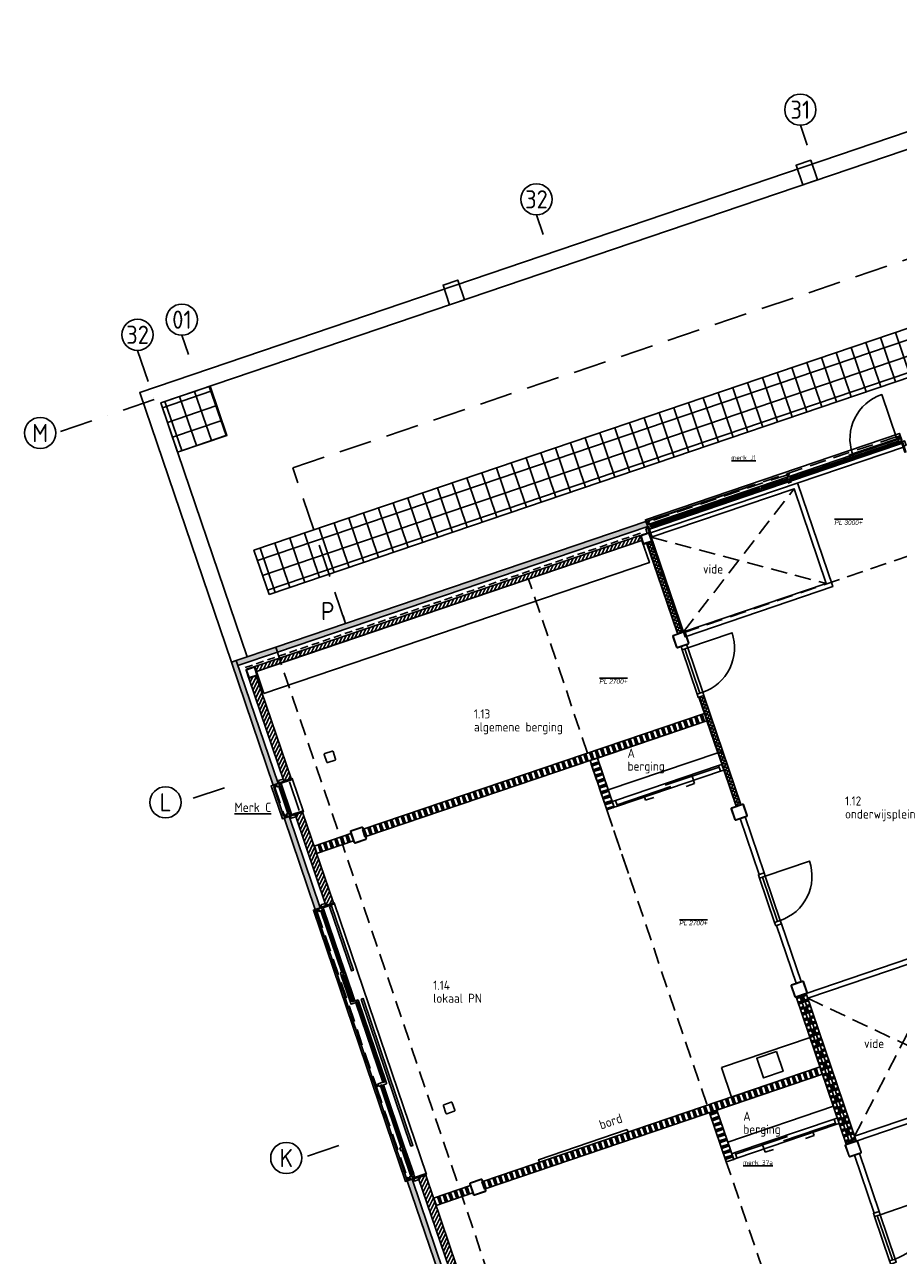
# Model space of a CAD drawing. Header units: millimetres. Extents: x -30977 to 210218, y -180497 to 109503.
# Tile 9 of 31: x 27561 to 44365, y -135113 to -111449. Entities that reach past the tile are written whole.
import ezdxf
from ezdxf.enums import TextEntityAlignment as Align
from ezdxf.xclip import XClip

# ---------------------------------------------------------------- set-up
doc = ezdxf.new("R2010")
doc.units = ezdxf.units.MM
doc.header["$LTSCALE"] = 100
doc.header["$XCLIPFRAME"] = 2
for name, pattern in [('082403 X-ref$0$DASHDOT2', [12.7, 6.35, -3.175, 0, -3.175]), ('082403 X-ref$0$DASHED', [0.75, 0.5, -0.25]), ('082403 X-ref$0$DASHED2', [9.525, 6.35, -3.175]), ('082403 X-ref$0$HIDDEN2', [4.7625, 3.175, -1.5875])]:
    doc.linetypes.add(name, pattern=pattern)
for name, color, linetype in [('082403 X-ref$0$bib', 253, 'Continuous'), ('082403 X-ref$0$BiKoz-Draai-Az', 253, 'Continuous'), ('082403 X-ref$0$BiKoz-Hout-Az', 253, 'Continuous'), ('082403 X-ref$0$BiKoz-Hout-Drs', 253, 'Continuous'), ('082403 X-ref$0$BiWand-Alg-Arc', 8, 'Continuous'), ('082403 X-ref$0$BiWand-Bakst-Drs', 253, 'Continuous'), ('082403 X-ref$0$BiWand-Syst-Drs', 253, 'Continuous'), ('082403 X-ref$0$BuKoz-Alum-Az', 253, 'Continuous'), ('082403 X-ref$0$BuKoz-Alum-Drs', 253, 'Continuous'), ('082403 X-ref$0$BuWand-Alg-Arc', 253, 'Continuous'), ('082403 X-ref$0$BuWand-Bakst-Drs', 253, 'Continuous'), ('082403 X-ref$0$BuWand-Hout-Drs', 253, 'Continuous'), ('082403 X-ref$0$Construct-Beton-Drs', 253, 'Continuous'), ('082403 X-ref$0$Construct-Staal-Drs', 253, 'Continuous'), ('082403 X-ref$0$DakAfw-Alg-Arc', 8, 'Continuous'), ('082403 X-ref$0$DakAfw-Alg-Az', 253, 'Continuous'), ('082403 X-ref$0$Daken-Staal-Drs', 253, 'Continuous'), ('082403 X-ref$0$DIM25', 8, 'Continuous'), ('082403 X-ref$0$Inricht-Alg-Az', 253, 'Continuous'), ('082403 X-ref$0$kozijn', 8, 'Continuous'), ('082403 X-ref$0$kozijn1', 8, 'Continuous'), ('082403 X-ref$0$MTXT18-100', 253, 'Continuous'), ('082403 X-ref$0$MTXT25-1', 253, 'Continuous'), ('082403 X-ref$0$MTXT35-1', 253, 'Continuous'), ('082403 X-ref$0$MTXT35-50', 253, 'Continuous'), ('082403 X-ref$0$nieuw uitzet', 253, 'Continuous'), ('082403 X-ref$0$Plafond-Hout-Drs', 8, 'Continuous'), ('082403 X-ref$0$Stramien-Alg-Az', 9, '082403 X-ref$0$DASHDOT2'), ('082403 X-ref$0$Stramien-Alg-Drs', 8, 'Continuous'), ('082403 X-ref$0$Stramien-Alg-Txt', 253, 'Continuous'), ('082403 X-ref$0$TXT18', 253, 'Continuous'), ('082403 X-ref$0$TXT35', 253, 'Continuous')]:
    doc.layers.add(name, color=color, linetype=linetype)
doc.styles.add('082403 X-ref$0$BOS', font='isocp.shx')
doc.styles.add('082403 X-ref$0$BOS3', font='isocp.shx')
doc.styles.add('082403 X-ref$0$Standard', font='isocp.shx')
pattern_1 = [(108.75, (-6e-11, 6e-14), (-106.52964, -36.16194), []), (108.75, (5.92, 2.01), (-106.52964, -36.16194), []), (108.75, (11.84, 4.02), (-106.52964, -36.16194), []), (108.75, (17.75, 6.03), (-106.52964, -36.16194), []), (108.75, (23.67, 8.04), (-106.52964, -36.16194), []), (108.75, (29.59, 10.04), (-106.52964, -36.16194), []), (108.75, (35.51, 12.05), (-106.52964, -36.16194), [])]
pattern_2 = [(108.75, (2298.42, -6770.51), (-106.52964, -36.16194), []), (108.75, (2304.33, -6768.5), (-106.52964, -36.16194), []), (108.75, (2310.25, -6766.49), (-106.52964, -36.16194), []), (108.75, (2316.17, -6764.48), (-106.52964, -36.16194), []), (108.75, (2322.09, -6762.47), (-106.52964, -36.16194), []), (108.75, (2328.01, -6760.46), (-106.52964, -36.16194), []), (108.75, (2333.93, -6758.45), (-106.52964, -36.16194), [])]
pattern_3 = [(333.75, (-7247.63, 153083.52), (22.11443, 44.84364), []), (63.75, (-7247.63, 153083.52), (-44.84364, 22.11443), [])]
pattern_4 = [(18.75, (66917.69, 22715.5), (36.16194, -106.52964), []), (18.75, (66915.68, 22721.41), (36.16194, -106.52964), []), (18.75, (66913.67, 22727.33), (36.16194, -106.52964), []), (18.75, (66911.66, 22733.25), (36.16194, -106.52964), []), (18.75, (66909.65, 22739.17), (36.16194, -106.52964), []), (18.75, (66907.64, 22745.09), (36.16194, -106.52964), []), (18.75, (66905.64, 22751), (36.16194, -106.52964), [])]
pattern_5 = [(198.75, (1142.52, 96633.61), (36.16194, -106.52964), []), (198.75, (1140.52, 96639.52), (36.16194, -106.52964), []), (198.75, (1138.51, 96645.44), (36.16194, -106.52964), []), (198.75, (1136.5, 96651.36), (36.16194, -106.52964), []), (198.75, (1134.49, 96657.28), (36.16194, -106.52964), []), (198.75, (1132.48, 96663.2), (36.16194, -106.52964), []), (198.75, (1130.47, 96669.12), (36.16194, -106.52964), [])]
pattern_6 = [(63.75, (0, 0), (-51.256277, 25.276799), [])]

# ---------------------------------------------------------------- blocks, each defined once
blk = doc.blocks.new('082403 X-ref$0$binkozdeur1034')
at = {"layer": '082403 X-ref$0$BiKoz-Draai-Az'}
blk.add_lwpolyline([(967, 0), (67, 0), (67, -900, 0.414214)], format="xyb", close=True, dxfattribs=at)
at = {"layer": '082403 X-ref$0$BiKoz-Hout-Az'}
blk.add_line((67, 57), (967, 57), dxfattribs=at)
blk.add_lwpolyline([(67, 0), (967, 0), (967, 114), (67, 114)], close=True, dxfattribs=at)
at = {"layer": '082403 X-ref$0$BiKoz-Hout-Drs'}
for points in [[(0, 0), (67, 0), (67, 114), (0, 114)], [(967, 0), (1034, 0), (1034, 114), (967, 114)]]:
    blk.add_lwpolyline(points, close=True, dxfattribs=at)
blk = doc.blocks.new('082403 X-ref$0$spoelblok1800x600')
at = {"layer": '082403 X-ref$0$Inricht-Alg-Az', "linetype": 'Continuous'}
blk.add_lwpolyline([(1800, 0), (1800, 600), (0, 600), (0, 0)], close=True, dxfattribs=at)
at = {"layer": '082403 X-ref$0$Inricht-Alg-Az', "linetype": 'Continuous', "ltscale": 0.5}
blk.add_lwpolyline([(700, 50), (1100, 50), (1100, 450), (700, 450)], close=True, dxfattribs=at)
blk = doc.blocks.new('082403 X-ref$0$_K180x10')
at = {"layer": '082403 X-ref$0$Construct-Staal-Drs'}
for points in [[(75, 90), (-75, 90, 0.414214), (-90, 75), (-90, -75, 0.414214), (-75, -90), (75, -90, 0.414214), (90, -75), (90, 75, 0.414214)], [(75, 80), (-75, 80, 0.414214), (-80, 75), (-80, -75, 0.414214), (-75, -80), (75, -80, 0.414214), (80, -75), (80, 75, 0.414214)]]:
    blk.add_lwpolyline(points, format="xyb", close=True, dxfattribs=at)
blk = doc.blocks.new('082403 X-ref$0$dtboord02')
at = {"layer": '082403 X-ref$0$Inricht-Alg-Az'}
blk.add_lwpolyline([(0, -50), (1800, -50), (1800, 0), (0, 0)], close=True, dxfattribs=at)
at = {"layer": '082403 X-ref$0$MTXT18-100', "style": '082403 X-ref$0$BOS3'}
blk.add_text('bord', height=180, rotation=180, dxfattribs=at).set_placement((475, -212))
blk = doc.blocks.new('082403 X-ref$0$kozijnachtera')
at = {"layer": '082403 X-ref$0$BuKoz-Alum-Drs'}
blk.add_line((5, 35), (5155, 35), dxfattribs=at)
at = {"layer": '082403 X-ref$0$BuWand-Alg-Arc', "color": 254}
blk.add_line((2845, 35), (2315, 35), dxfattribs=at)
at = {"layer": '082403 X-ref$0$DIM25', "color": 8, "linetype": '082403 X-ref$0$DASHED2', "ltscale": 0.01}
for p, q in [((32, 79), (32, 24)), ((2872, 79), (2872, 24)), ((5128, 79), (5128, 24))]:
    blk.add_line(p, q, dxfattribs=at)
at = {"layer": '082403 X-ref$0$kozijn', "color": 9, "linetype": '082403 X-ref$0$HIDDEN2'}
for p, q in [((0, 100), (5160, 100)), ((2845, 81), (59, 81))]:
    blk.add_line(p, q, dxfattribs=at)
at = {"layer": '082403 X-ref$0$kozijn'}
blk.add_lwpolyline([(5160, 0), (5160, 138), (0, 138), (0, 0)], dxfattribs=at)
blk.add_lwpolyline([(5164, -28), (5209, -28), (5209, -118), (5164, -118)], close=True, dxfattribs=at)
at = {"layer": '082403 X-ref$0$kozijn1', "color": 9}
for p, q in [((2261, 5), (59, 5)), ((2340, 5), (2820, 5)), ((5076, 5), (2899, 5)), ((2261, -57), (59, -57)), ((2340, -57), (2821, -57)), ((5076, -57), (2899, -57))]:
    blk.add_line(p, q, dxfattribs=at)
at = {"layer": '082403 X-ref$0$kozijn1'}
for points in [[(59, 91), (5, 91), (5, 71), (59, 71)], [(15, -57), (15, -57), (15, -8), (5, -8), (5, 35), (59, 35), (59, -2), (49, -2), (49, -27), (59, -27), (59, -57)], [(24, 71), (39, 71), (39, 35), (24, 35)], [(2300, -57), (2261, -57), (2261, -27), (2271, -27), (2271, -2), (2261, -2), (2261, 35), (2315, 35), (2315, -5), (2300, -5)], [(2301, -57), (2340, -57), (2340, -27), (2330, -27), (2330, -2), (2340, -2), (2340, 5), (2318, 5), (2318, -10), (2301, -10)], [(2859, -57), (2821, -57), (2821, -27), (2830, -27), (2830, -2), (2820, -2), (2820, 5), (2842, 5), (2842, -10), (2859, -10)], [(2899, 91), (2845, 91), (2845, 71), (2899, 71)], [(2860, -57), (2899, -57), (2899, -27), (2889, -27), (2889, -2), (2899, -2), (2899, 35), (2845, 35), (2845, -5), (2860, -5)], [(2865, 71), (2880, 71), (2880, 35), (2865, 35)], [(5115, -57), (5076, -57), (5076, -27), (5086, -27), (5086, -2), (5076, -2), (5076, 5), (5098, 5), (5098, -10), (5115, -10)], [(5155, 91), (5101, 91), (5101, 71), (5155, 71)], [(5116, -57), (5145, -57), (5145, -27), (5145, -27), (5145, -8), (5155, -8), (5155, 35), (5101, 35), (5101, -5), (5116, -5)], [(5121, 71), (5136, 71), (5136, 35), (5121, 35)], [(-49, -28), (-4, -28), (-4, -118), (-49, -118)], [(-3, -10), (15, -10), (15, -238), (-3, -238)], [(5163, -10), (5145, -10), (5145, -238), (5163, -238)]]:
    blk.add_lwpolyline(points, close=True, dxfattribs=at)
at = {"layer": '082403 X-ref$0$kozijn1', "color": 9}
for points in [[(49, -2), (2271, -2), (2271, -27), (49, -27)], [(2830, -2), (2330, -2), (2330, -27), (2830, -27)], [(2889, -2), (5086, -2), (5086, -27), (2889, -27)]]:
    blk.add_lwpolyline(points, close=True, dxfattribs=at)
blk = doc.blocks.new('082403 X-ref$0$binkozschuif')
at = {"layer": '082403 X-ref$0$BiKoz-Hout-Az', "linetype": 'Continuous'}
for p, q in [((67, 85), (1163, 85)), ((1063, 28), (2158, 28))]:
    blk.add_line(p, q, dxfattribs=at)
at = {"layer": '082403 X-ref$0$BiKoz-Hout-Az'}
for p, q in [((615, 85), (615, -65)), ((1610, 28), (1610, -65)), ((615, -65), (785, -65)), ((1610, -65), (1440, -65))]:
    blk.add_line(p, q, dxfattribs=at)
blk.add_lwpolyline([(67, 0), (2158, 0), (2158, 114), (67, 114)], close=True, dxfattribs=at)
for points in [[(785, -65, 0, 37.5, 0), (710, -65, 37.5, 37.5, 0)], [(1440, -65, 0, 37.5, 0), (1515, -65, 37.5, 37.5, 0)]]:
    blk.add_lwpolyline(points, format="xyseb", dxfattribs=at)
at = {"layer": '082403 X-ref$0$BiKoz-Hout-Drs'}
for points in [[(0, 0), (67, 0), (67, 114), (0, 114)], [(2158, 0), (2225, 0), (2225, 114), (2158, 114)]]:
    blk.add_lwpolyline(points, close=True, dxfattribs=at)
blk = doc.blocks.new('082403 X-ref$0$ruimtenummer met m2_1')
at = {"layer": '082403 X-ref$0$MTXT25-1', "style": '082403 X-ref$0$BOS'}
blk.add_attdef('OPPERVLAKTE', (0, 498), '', height=250, dxfattribs=at)
at = {"layer": '082403 X-ref$0$MTXT35-1', "style": '082403 X-ref$0$BOS'}
for tag, p in [('RUIMTENUMMER', (-8, 1448)), ('RUIMTENAAM', (-8, 948))]:
    blk.add_attdef(tag, p, '', height=350, dxfattribs=at)
blk = doc.blocks.new('082403 X-ref$0$merk37a')
at = {"layer": '082403 X-ref$0$BiKoz-Hout-Az', "linetype": 'Continuous'}
for p, q in [((67, -28), (1123, -28)), ((1023, -86), (2078, -86))]:
    blk.add_line(p, q, dxfattribs=at)
at = {"layer": '082403 X-ref$0$BiKoz-Hout-Az'}
for p, q in [((615, -28), (615, -178)), ((615, -178), (785, -178)), ((1610, -178), (1440, -178)), ((1610, -86), (1610, -178))]:
    blk.add_line(p, q, dxfattribs=at)
blk.add_lwpolyline([(67, -114), (2078, -114), (2078, 0), (67, 0)], close=True, dxfattribs=at)
for points in [[(785, -178, 0, 37.5, 0), (710, -178, 37.5, 37.5, 0)], [(1440, -178, 0, 37.5, 0), (1515, -178, 37.5, 37.5, 0)]]:
    blk.add_lwpolyline(points, format="xyseb", dxfattribs=at)
at = {"layer": '082403 X-ref$0$BiKoz-Hout-Drs'}
for points in [[(0, -114), (67, -114), (67, 0), (0, 0)], [(2078, -114), (2145, -114), (2145, 0), (2078, 0)]]:
    blk.add_lwpolyline(points, close=True, dxfattribs=at)
blk = doc.blocks.new('*U83')
at = {"layer": '082403 X-ref$0$Construct-Staal-Drs'}
for points in [[(110, 125), (-110, 125, 0.4142136), (-125, 110), (-125, -110, 0.4142136), (-110, -125), (110, -125, 0.4142136), (125, -110), (125, 110, 0.4142136)], [(110, 118.7), (-110, 118.7, 0.4142136), (-118.7, 110), (-118.7, -110, 0.4142136), (-110, -118.7), (110, -118.7, 0.4142136), (118.7, -110), (118.7, 110, 0.4142136)]]:
    blk.add_lwpolyline(points, format="xyb", close=True, dxfattribs=at)
blk = doc.blocks.new('082403 X-ref')
at = {"layer": '082403 X-ref$0$BiWand-Alg-Arc'}
h = blk.add_hatch(dxfattribs=at)
h.set_pattern_fill('_USER', color=8, scale=50, angle=45, style=0, double=1, pattern_type=0)
h.set_pattern_definition(pattern_3)
h.paths.add_polyline_path([(-10078, 152028), (-9984, 152060), (-9781, 151463), (-9876, 151431)])
h = blk.add_hatch(dxfattribs=at)
h.set_pattern_fill('_USER', color=8, scale=50, angle=63.75, style=0, double=1, pattern_type=0)
h.set_pattern_definition([(63.75, (-462.393, 101300.38), (-44.843637, 22.114435), []), (153.75, (-462.393, 101300.38), (-22.114435, -44.843637), [])])
h.paths.add_polyline_path([(-9493, 150304), (-9399, 150336), (-9781, 151463), (-9876, 151431)])
h = blk.add_hatch(dxfattribs=at)
h.set_pattern_fill('_USER', color=8, scale=50, angle=45, style=0, double=1, pattern_type=0)
h.set_pattern_definition(pattern_3)
h.paths.add_polyline_path([(-8711, 147999), (-8616, 148031), (-8983, 149111), (-9077, 149079)])
h.paths.add_polyline_path([(-8365, 146979), (-8270, 147012), (-8616, 148031), (-8711, 147999)])
h = blk.add_hatch(dxfattribs=at)
h.set_pattern_fill('SWAND', color=8, angle=18.75, style=0)
h.set_pattern_definition(pattern_1)
h.paths.add_polyline_path([(-15551, 146373), (-15600, 146515), (-8952, 148772), (-8904, 148630)])
h = blk.add_hatch(dxfattribs=at)
h.set_pattern_fill('SWAND', color=8, angle=90, style=0)
h.set_pattern_definition(pattern_4)
h.paths.add_polyline_path([(-11172, 147860), (-11030, 147908), (-10708, 146961), (-10850, 146913)])
h = blk.add_hatch(dxfattribs=at)
h.set_pattern_fill('SWAND', color=8, angle=18.75, style=0)
h.set_pattern_definition(pattern_1)
h.paths.add_polyline_path([(-16480, 146216), (-16432, 146074), (-15722, 146315), (-15770, 146457)])
h = blk.add_hatch(dxfattribs=at)
h.set_pattern_fill('SWAND', color=8, angle=108.75, style=0)
h.set_pattern_definition(pattern_5)
h.paths.add_polyline_path([(-6244, 140482), (-6178, 140505), (-7147, 143360), (-7213, 143337)])
h = blk.add_hatch(dxfattribs=at)
h.set_pattern_fill('SWAND', color=8, angle=108.75, style=0)
h.set_pattern_definition(pattern_5)
h.paths.add_polyline_path([(-6121, 140524), (-6055, 140547), (-7024, 143402), (-7090, 143379)])
h = blk.add_hatch(dxfattribs=at)
h.set_pattern_fill('SWAND', color=8, angle=18.75, style=0)
h.set_pattern_definition(pattern_2)
h.paths.add_polyline_path([(-6701, 141827), (-6749, 141969), (-13301, 139745), (-13253, 139603)])
h = blk.add_hatch(dxfattribs=at)
h.set_pattern_fill('SWAND', color=8, angle=90, style=0)
h.set_pattern_definition(pattern_4)
h.paths.add_polyline_path([(-8874, 141089), (-8731, 141138), (-8410, 140191), (-8552, 140142)])
h = blk.add_hatch(dxfattribs=at)
h.set_pattern_fill('SWAND', color=8, angle=18.75, style=0)
h.set_pattern_definition(pattern_2)
h.paths.add_polyline_path([(-14182, 139446), (-14134, 139304), (-13424, 139545), (-13472, 139687)])
at = {"layer": '082403 X-ref$0$BuWand-Alg-Arc'}
h = blk.add_hatch(color=8, dxfattribs=at)
h.paths.add_polyline_path([(-17009, 150108), (-17218, 150037), (-17185, 149942), (-16977, 150013)])
h.paths.add_polyline_path([(-10191, 152422), (-17009, 150108), (-16977, 150013), (-10159, 152328)])
h.paths.add_polyline_path([(-10097, 152454), (-10191, 152422), (-10159, 152328), (-10064, 152360)])
h = blk.add_hatch(dxfattribs=at)
h.set_pattern_fill('ANSI31', color=8, scale=18, angle=18.75, style=0)
h.paths.add_polyline_path([(-10206, 152185), (-16768, 149957), (-16736, 149863), (-10174, 152090)])
for points in [[(-17185, 149942), (-17218, 150037), (-17975, 149780), (-17943, 149685)], [(-16960, 146789), (-17054, 146756), (-16457, 144995), (-16362, 145027)], [(-13994, 138050), (-14088, 138018), (-14686, 139779), (-14591, 139812)]]:
    blk.add_hatch(color=8, dxfattribs=at).paths.add_polyline_path(points)
h = blk.add_hatch(dxfattribs=at)
h.set_pattern_fill('ANSI31', color=8, scale=18, angle=18.75, style=0)
h.paths.add_polyline_path([(-17588, 149573), (-17620, 149668), (-16768, 149957), (-16736, 149863)])
h = blk.add_hatch(color=8, dxfattribs=at)
h.paths.add_polyline_path([(-17975, 149780), (-18070, 149748), (-17350, 147627), (-17255, 147659)])
h.paths.add_polyline_path([(-17255, 147659), (-17350, 147627), (-17268, 147385), (-17173, 147417)])
h = blk.add_hatch(dxfattribs=at)
h.set_pattern_fill('ANSI31', color=8, scale=18, style=0)
h.set_pattern_definition(pattern_6)
h.paths.add_polyline_path([(-16920, 147511), (-17062, 147463), (-17733, 149440), (-17591, 149488)])
h = blk.add_hatch(dxfattribs=at)
h.set_pattern_fill('ANSI31', color=8, scale=18, style=0)
h.set_pattern_definition(pattern_6)
h.paths.add_polyline_path([(-16251, 145075), (-16109, 145124), (-16702, 146869), (-16844, 146821)])
h = blk.add_hatch(dxfattribs=at)
h.set_pattern_fill('ANSI31', color=8, scale=18, style=0)
h.set_pattern_definition(pattern_6)
h.paths.add_polyline_path([(-13741, 138147), (-13883, 138098), (-14475, 139841), (-14333, 139889)])
at = {"layer": '082403 X-ref$0$DakAfw-Alg-Arc'}
h = blk.add_hatch(dxfattribs=at)
h.set_pattern_fill('_USER', color=8, scale=300, style=0, double=1, pattern_type=0)
h.set_pattern_definition([(18.75, (-17346.22, 151049.5), (-96.432, 284.079), []), (108.75, (-17346.22, 151049.5), (-284.079, -96.432), [])])
h.paths.add_polyline_path([(-17636, 151902), (-17346, 151049), (1396, 157412), (1107, 158264)])
h = blk.add_hatch(dxfattribs=at)
h.set_pattern_fill('_USER', color=8, scale=300, angle=19, style=0, double=1, pattern_type=0)
h.set_pattern_definition([(19, (6244.6, -47112.9), (-97.67045, 283.65557), []), (109, (6244.6, -47112.9), (-283.65557, -97.67045), [])])
h.paths.add_polyline_path([(-18479, 155058), (-19425, 154737), (-19104, 153790), (-18157, 154111)])
at = {"layer": '082403 X-ref$0$BiKoz-Draai-Az', "color": 8}
blk.add_lwpolyline([(-6126, 153755), (-5274, 154044), (-5563, 154896, 0.414214)], format="xyb", close=True, dxfattribs=at)
at = {"layer": '082403 X-ref$0$BiKoz-Hout-Drs', "color": 8, "linetype": '082403 X-ref$0$HIDDEN2'}
for p, q in [((-9377, 150333), (-7248, 153084)), ((-9994, 152151), (-6630, 151265)), ((-6085, 140637), (-4239, 144220)), ((-6985, 143288), (-3339, 141569))]:
    blk.add_line(p, q, dxfattribs=at)
at = {"layer": '082403 X-ref$0$BiKoz-Hout-Drs', "color": 8}
for points in [[(-6126, 153755), (-6189, 153733), (-6153, 153625), (-6089, 153647)], [(-7920, 145668), (-7825, 145700), (-8190, 146775), (-8284, 146743)], [(-7210, 143576), (-7115, 143608), (-7493, 144721), (-7587, 144689)], [(-6053, 140542), (-3212, 141506), (-4176, 144347), (-7017, 143383)], [(-5710, 139159), (-5615, 139191), (-5993, 140304), (-6088, 140271)]]:
    blk.add_lwpolyline(points, close=True, dxfattribs=at)
for points in [[(-10021, 152232), (-9344, 150239), (-6504, 151203), (-7180, 153196)], [(-9994, 152151), (-7248, 153084), (-6630, 151265), (-9377, 150333)], [(-6985, 143288), (-4239, 144220), (-3339, 141569), (-6085, 140637)]]:
    blk.add_lwpolyline(points, dxfattribs=at)
at = {"layer": '082403 X-ref$0$BiWand-Bakst-Drs', "color": 8}
for points in [[(-7082, 158927), (-7211, 159306), (-6927, 159402), (-6798, 159023)], [(-13588, 156718), (-13716, 157097), (-14000, 157001), (-13872, 156622)], [(-17062, 147463), (-16920, 147511), (-17591, 149488), (-17733, 149440)]]:
    blk.add_lwpolyline(points, close=True, dxfattribs=at)
at = {"layer": '082403 X-ref$0$BiWand-Syst-Drs', "color": 8}
for points in [[(-7369, 153194), (-7295, 153220)], [(-6178, 140505), (-7139, 143336)], [(-6121, 140524), (-7082, 143355)]]:
    blk.add_lwpolyline(points, dxfattribs=at)
for points in [[(-10078, 152028), (-10082, 152037), (-9992, 152068), (-9989, 152058)], [(-9490, 150295), (-9493, 150304), (-9404, 150335), (-9400, 150325)], [(-15485, 146396), (-15533, 146538), (-8971, 148765), (-8923, 148623)], [(-11030, 147908), (-11172, 147860), (-10850, 146913), (-10708, 146961)], [(-16432, 146074), (-15722, 146315), (-15770, 146457), (-16480, 146216)], [(-6055, 140547), (-7016, 143378), (-7205, 143314), (-6244, 140482)], [(-13187, 139625), (-13235, 139767), (-6749, 141969), (-6701, 141827)], [(-8731, 141138), (-8874, 141089), (-8552, 140142), (-8410, 140191)], [(-14134, 139304), (-13424, 139545), (-13472, 139687), (-14182, 139446)]]:
    blk.add_lwpolyline(points, close=True, dxfattribs=at)
at = {"layer": '082403 X-ref$0$BuKoz-Alum-Az', "color": 8}
for p, q in [((-8025, 153158), (-10035, 152475)), ((-16952, 147450), (-16764, 146897)), ((-17255, 147347), (-17067, 146794))]:
    blk.add_line(p, q, dxfattribs=at)
at = {"layer": '082403 X-ref$0$BuKoz-Alum-Drs', "color": 8}
for p, q in [((-10031, 152229), (-5125, 153894)), ((-15957, 143725), (-15786, 143224))]:
    blk.add_line(p, q, dxfattribs=at)
at = {"layer": '082403 X-ref$0$BuWand-Bakst-Drs', "color": 8}
blk.add_line((-17218, 150037), (-17185, 149942), dxfattribs=at)
for points in [[(-16768, 149957), (-10206, 152185), (-10174, 152090), (-16736, 149863)], [(-17943, 149685), (-17185, 149942), (-17218, 150037), (-17975, 149780)], [(-16736, 149863), (-17588, 149573), (-17620, 149668), (-16768, 149957)], [(-17268, 147385), (-17173, 147417), (-17975, 149780), (-18070, 149748)], [(-16457, 144995), (-16362, 145027), (-16960, 146789), (-17054, 146756)], [(-14088, 138018), (-13994, 138050), (-14591, 139812), (-14686, 139779)]]:
    blk.add_lwpolyline(points, close=True, dxfattribs=at)
at = {"layer": '082403 X-ref$0$BuWand-Hout-Drs', "color": 8}
for p, q in [((-10097, 152454), (-17218, 150037)), ((-10064, 152360), (-10097, 152454)), ((-10064, 152360), (-17185, 149942))]:
    blk.add_line(p, q, dxfattribs=at)
at = {"layer": '082403 X-ref$0$Construct-Beton-Drs', "color": 8, "linetype": '082403 X-ref$0$DASHED', "ltscale": 3}
for p, q in [((-17804, 149648), (-10134, 152252)), ((-7110, 143346), (-6149, 140515))]:
    blk.add_line(p, q, dxfattribs=at)
at = {"layer": '082403 X-ref$0$Construct-Beton-Drs', "color": 8}
blk.add_line((-15873, 150494), (-15923, 150641), dxfattribs=at)
at = {"layer": '082403 X-ref$0$Construct-Beton-Drs', "color": 8, "linetype": '082403 X-ref$0$DASHED2'}
blk.add_lwpolyline([(-15873, 150494), (-16889, 153486), (-450, 159066), (566, 156074)], dxfattribs=at)
at = {"layer": '082403 X-ref$0$Construct-Beton-Drs', "color": 8}
blk.add_lwpolyline([(-19104, 153790), (-18157, 154111), (-18479, 155058), (-19425, 154737)], close=True, dxfattribs=at)
at = {"layer": '082403 X-ref$0$DakAfw-Alg-Az', "color": 8, "linetype": '082403 X-ref$0$HIDDEN2'}
blk.add_line((-10061, 128954), (-17218, 150037), dxfattribs=at)
at = {"layer": '082403 X-ref$0$DakAfw-Alg-Az', "color": 8}
blk.add_line((-16456, 144993), (-14687, 139783), dxfattribs=at)
blk.add_lwpolyline([(-17346, 151049), (1396, 157412), (1107, 158264), (-17636, 151902)], close=True, dxfattribs=at)
at = {"layer": '082403 X-ref$0$DakAfw-Alg-Az', "color": 8, "linetype": '082403 X-ref$0$HIDDEN2'}
for points in [[(-16133, 148040), (-16275, 147992, 0.414214), (-16284, 147973), (-16236, 147830, 0.414214), (-16217, 147821), (-16075, 147869, 0.414214), (-16066, 147888), (-16114, 148030, 0.414214)], [(-13841, 141288), (-13983, 141240, 0.414214), (-13992, 141221), (-13944, 141079, 0.414214), (-13925, 141069), (-13783, 141118, 0.414214), (-13774, 141137), (-13822, 141279, 0.414214)]]:
    blk.add_lwpolyline(points, format="xyb", close=True, dxfattribs=at)
at = {"layer": '082403 X-ref$0$Daken-Staal-Drs', "color": 8}
for points in [[(-18070, 149748), (-19831, 154937), (1001, 162009), (2763, 156819)], [(-17767, 149851), (-19425, 154737), (801, 161603), (2460, 156717)]]:
    blk.add_lwpolyline(points, dxfattribs=at)
at = {"layer": '082403 X-ref$0$DIM25', "color": 8, "linetype": '082403 X-ref$0$DASHED2', "ltscale": 0.01}
for p, q in [((-17238, 147365), (-17186, 147382)), ((-17043, 146791), (-16992, 146808)), ((-16426, 144972), (-16374, 144989)), ((-15283, 141605), (-15231, 141623)), ((-14676, 139817), (-14624, 139834))]:
    blk.add_line(p, q, dxfattribs=at)
at = {"layer": '082403 X-ref$0$Inricht-Alg-Az', "color": 8}
for points in [[(-17444, 149147), (-10029, 151664), (-10174, 152090), (-17588, 149573)], [(-8714, 148008), (-10821, 147293), (-11030, 147908), (-8923, 148623)], [(-8522, 140522), (-6492, 141211), (-6701, 141827), (-8731, 141138)]]:
    blk.add_lwpolyline(points, close=True, dxfattribs=at)
at = {"layer": '082403 X-ref$0$kozijn', "color": 8, "linetype": '082403 X-ref$0$HIDDEN2'}
for p, q in [((-17232, 147338), (-17054, 146816)), ((-16419, 144945), (-15294, 141629)), ((-15277, 141578), (-14687, 139841))]:
    blk.add_line(p, q, dxfattribs=at)
at = {"layer": '082403 X-ref$0$kozijn', "color": 8}
for points in [[(-17148, 147430), (-17162, 147473), (-17077, 147502), (-17063, 147459)], [(-16932, 146794), (-16917, 146751), (-16832, 146780), (-16847, 146823)], [(-16180, 145053), (-15760, 143813), (-15722, 143826), (-16142, 145065)], [(-15576, 143273), (-14617, 140447), (-14579, 140460), (-15538, 143286)], [(-15278, 141614), (-15273, 141600), (-15239, 141612), (-15244, 141626)], [(-15084, 141643), (-15089, 141658), (-15102, 141695), (-15130, 141685), (-15127, 141676), (-15151, 141668), (-15154, 141677), (-15250, 141644), (-15233, 141593), (-15198, 141605), (-15201, 141614), (-15177, 141623), (-15174, 141613)], [(-14563, 139817), (-14549, 139774), (-14464, 139803), (-14478, 139846)]]:
    blk.add_lwpolyline(points, close=True, dxfattribs=at)
for points in [[(-16902, 147516), (-16902, 147516), (-16685, 146875), (-16685, 146875)], [(-17174, 147420), (-17305, 147376), (-17089, 146741), (-16959, 146786)], [(-16090, 145123), (-16090, 145123), (-14318, 139901), (-14318, 139901)], [(-16362, 145027), (-16492, 144983), (-14722, 139767), (-14591, 139812)], [(-15174, 141613), (-15177, 141623), (-15201, 141614), (-15198, 141605)], [(-15198, 141605), (-15201, 141614), (-15177, 141623), (-15174, 141613)]]:
    blk.add_lwpolyline(points, dxfattribs=at)
at = {"layer": '082403 X-ref$0$kozijn1', "color": 8}
for p, q in [((-16990, 146863), (-17152, 147339)), ((-16932, 146884), (-17093, 147359)), ((-15946, 143786), (-16348, 144970)), ((-15887, 143806), (-16289, 144990)), ((-15766, 143257), (-15920, 143712)), ((-15707, 143277), (-15862, 143732)), ((-15160, 141674), (-15679, 143203)), ((-15102, 141695), (-15620, 143223)), ((-14803, 140419), (-15204, 141603)), ((-14744, 140439), (-15146, 141623)), ((-14623, 139889), (-14777, 140344)), ((-14564, 139910), (-14719, 140365))]:
    blk.add_line(p, q, dxfattribs=at)
for points in [[(-17157, 147426), (-17151, 147409), (-16896, 147496), (-16901, 147513)], [(-17241, 147335), (-17259, 147386), (-17240, 147393), (-17222, 147342)], [(-17234, 147374), (-17229, 147360), (-17195, 147372), (-17199, 147386)], [(-17106, 147397), (-17114, 147421), (-17151, 147409), (-17151, 147409), (-17161, 147406), (-17165, 147418), (-17206, 147404), (-17188, 147353), (-17151, 147366), (-17155, 147380)], [(-17106, 147396), (-17093, 147359), (-17122, 147350), (-17125, 147359), (-17149, 147351), (-17145, 147341), (-17152, 147339), (-17159, 147359), (-17145, 147364), (-17150, 147381)], [(-17149, 147351), (-16981, 146856), (-16957, 146864), (-17125, 147359)], [(-17064, 146812), (-17047, 146761), (-17028, 146768), (-17045, 146819)], [(-17034, 146786), (-17039, 146800), (-17005, 146812), (-17000, 146798)], [(-16919, 146846), (-16911, 146821), (-16948, 146809), (-16948, 146809), (-16957, 146805), (-16953, 146793), (-16994, 146779), (-17011, 146830), (-16973, 146843), (-16968, 146829)], [(-16919, 146846), (-16932, 146883), (-16960, 146874), (-16957, 146864), (-16981, 146856), (-16984, 146866), (-16990, 146863), (-16984, 146843), (-16969, 146848), (-16964, 146831)], [(-16942, 146792), (-16948, 146809), (-16692, 146895), (-16686, 146878)], [(-16353, 145034), (-16347, 145017), (-16084, 145106), (-16090, 145123)], [(-16351, 145083), (-16337, 145040), (-16251, 145069), (-16266, 145112)], [(-16446, 144993), (-16429, 144942), (-16410, 144949), (-16427, 145000)], [(-16421, 144981), (-16416, 144967), (-16382, 144979), (-16387, 144993)], [(-16303, 145031), (-16303, 145031), (-16349, 145016), (-16353, 145025), (-16393, 145011), (-16376, 144960), (-16341, 144972), (-16344, 144982), (-16320, 144990), (-16317, 144980), (-16289, 144990)], [(-16344, 144982), (-15936, 143779), (-15912, 143787), (-16320, 144990)], [(-15874, 143769), (-15887, 143806), (-15915, 143796), (-15912, 143787), (-15936, 143779), (-15939, 143788), (-15974, 143777), (-15957, 143725), (-15919, 143738), (-15924, 143752)], [(-15874, 143769), (-15862, 143732), (-15890, 143722), (-15893, 143732), (-15917, 143723), (-15914, 143714), (-15920, 143712), (-15927, 143732), (-15913, 143737), (-15919, 143753)], [(-15917, 143723), (-15756, 143249), (-15732, 143258), (-15893, 143732)], [(-15633, 143260), (-15620, 143223), (-15649, 143213), (-15652, 143223), (-15676, 143215), (-15672, 143205), (-15769, 143172), (-15786, 143224), (-15749, 143236), (-15744, 143222)], [(-15695, 143240), (-15707, 143276), (-15736, 143267), (-15732, 143258), (-15756, 143249), (-15759, 143259), (-15766, 143257), (-15759, 143236), (-15745, 143241), (-15739, 143225)], [(-15676, 143215), (-15151, 141668), (-15127, 141676), (-15652, 143223)], [(-15303, 141626), (-15286, 141575), (-15267, 141581), (-15284, 141633)], [(-15201, 141614), (-14793, 140412), (-14769, 140420), (-15177, 141623)], [(-14731, 140402), (-14744, 140439), (-14772, 140429), (-14769, 140420), (-14793, 140412), (-14796, 140421), (-14831, 140409), (-14814, 140358), (-14776, 140371), (-14781, 140385)], [(-14731, 140401), (-14719, 140365), (-14747, 140355), (-14750, 140364), (-14774, 140356), (-14771, 140347), (-14777, 140344), (-14784, 140365), (-14770, 140370), (-14776, 140386)], [(-14774, 140356), (-14613, 139882), (-14589, 139890), (-14750, 140364)], [(-14551, 139872), (-14542, 139844), (-14571, 139835), (-14571, 139835), (-14588, 139828), (-14585, 139819), (-14626, 139805), (-14643, 139856), (-14606, 139869), (-14601, 139855)], [(-14552, 139872), (-14564, 139909), (-14593, 139899), (-14589, 139890), (-14613, 139882), (-14616, 139892), (-14623, 139889), (-14616, 139869), (-14602, 139874), (-14596, 139857)], [(-14580, 139812), (-14586, 139829), (-14323, 139918), (-14318, 139901)], [(-14696, 139838), (-14679, 139787), (-14660, 139794), (-14677, 139845)], [(-14666, 139812), (-14671, 139826), (-14637, 139838), (-14632, 139824)]]:
    blk.add_lwpolyline(points, close=True, dxfattribs=at)
at = {"layer": '082403 X-ref$0$MTXT35-50', "color": 8}
for points in [[(-16251, 145075), (-16109, 145124), (-16702, 146869), (-16844, 146821)], [(-13883, 138098), (-13741, 138147), (-14333, 139889), (-14475, 139841)]]:
    blk.add_lwpolyline(points, close=True, dxfattribs=at)
at = {"layer": '082403 X-ref$0$nieuw uitzet', "color": 8}
for points in [[(-10078, 152028), (-9984, 152060), (-9781, 151463), (-9876, 151431)], [(-8711, 147999), (-8616, 148031), (-8983, 149111), (-9077, 149079)], [(-8365, 146979), (-8270, 147012), (-8616, 148031), (-8711, 147999)]]:
    blk.add_lwpolyline(points, close=True, dxfattribs=at)
blk.add_lwpolyline([(-9876, 151431), (-9876, 151431), (-9781, 151463), (-9399, 150336), (-9493, 150304), (-9876, 151431)], dxfattribs=at)
at = {"layer": '082403 X-ref$0$Plafond-Hout-Drs', "color": 8, "linetype": '082403 X-ref$0$HIDDEN2'}
for p, q in [((-9381, 150316), (-4489, 151987)), ((-11220, 148002), (-12356, 151349)), ((-10434, 145687), (-11172, 147860)), ((-8928, 141250), (-10850, 146913)), ((-6630, 134480), (-8552, 140142))]:
    blk.add_line(p, q, dxfattribs=at)
at = {"layer": '082403 X-ref$0$Stramien-Alg-Az'}
for p, q in [((-7128, 160073), (-6998, 159691)), ((-12203, 158350), (-12076, 157973)), ((-19021, 156036), (-18896, 155667)), ((-19874, 155746), (-19552, 154799)), ((-19552, 154799), (-21446, 154157)), ((-18202, 147337), (-19035, 147055)), ((-16002, 140460), (-16714, 140218))]:
    blk.add_line(p, q, dxfattribs=at)
at = {"layer": '082403 X-ref$0$Stramien-Alg-Drs'}
for centre in [(-7128, 160373), (-12203, 158650), (-19021, 156336), (-19874, 156046), (-21746, 154157), (-19335, 147055), (-17014, 140218)]:
    blk.add_circle(centre, 300, dxfattribs=at)
at = {"layer": '082403 X-ref$0$bib', "color": 8}
for name, p, rotation in [('082403 X-ref$0$kozijnachtera', (-10064, 152358), 18.74999999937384), ('082403 X-ref$0$_K180x10', (-10092, 152129), 18.74999999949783), ('*U83', (-9429, 150183), 18.75000000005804), ('082403 X-ref$0$_K180x10', (-17677, 149554), 18.74999999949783), ('*U83', (-8304, 146868), 18.75000000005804), ('*U83', (-15628, 146427), 18.75000000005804), ('*U83', (-7151, 143464), 18.75000000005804), ('082403 X-ref$0$spoelblok1800x600', (-6942, 142537), 198.7499999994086), ('082403 X-ref$0$dtboord02', (-10442, 140715), 198.7500000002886), ('*U83', (-6109, 140396), 18.75000000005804), ('*U83', (-13329, 139656), 18.75000000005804)]:
    blk.add_blockref(name, p, dxfattribs=dict(at, rotation=rotation))
ref = blk.add_blockref('082403 X-ref$0$ruimtenummer met m2_1', (-8996, 150981), dxfattribs=dict(at, xscale=0.5, yscale=0.5, zscale=0.5))
ref.add_attrib('RUIMTENAAM', 'vide', (-9000, 151455), dxfattribs={"layer": '082403 X-ref$0$MTXT35-1', "height": 175, "style": '082403 X-ref$0$BOS'})
at = {"layer": '082403 X-ref$0$bib', "color": 8, "xscale": -1}
for name, p, rotation in [('082403 X-ref$0$binkozdeur1034', (-9315, 150090), 108.7499999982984), ('082403 X-ref$0$binkozschuif', (-8601, 147676), 18.74999999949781), ('082403 X-ref$0$binkozdeur1034', (-7825, 145700), 108.7499999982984), ('082403 X-ref$0$binkozdeur1034', (-5615, 139191), 108.749999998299)]:
    blk.add_blockref(name, p, dxfattribs=dict(at, rotation=rotation))
at = {"layer": '082403 X-ref$0$bib', "color": 8}
ref = blk.add_blockref('082403 X-ref$0$ruimtenummer met m2_1', (-13402, 147944), dxfattribs=dict(at, xscale=0.5, yscale=0.5, zscale=0.5))
ref.add_attrib('RUIMTENUMMER', '1.13', (-13406, 148668), dxfattribs={"layer": '082403 X-ref$0$MTXT35-1', "height": 175, "style": '082403 X-ref$0$BOS'})
ref.add_attrib('RUIMTENAAM', 'algemene berging', (-13406, 148418), dxfattribs={"layer": '082403 X-ref$0$MTXT35-1', "height": 175, "style": '082403 X-ref$0$BOS'})
ref = blk.add_blockref('082403 X-ref$0$ruimtenummer met m2_1', (-10449, 147190), dxfattribs=dict(at, xscale=0.5, yscale=0.5, zscale=0.5))
ref.add_attrib('RUIMTENUMMER', 'A', (-10452, 147914), dxfattribs={"layer": '082403 X-ref$0$MTXT35-1', "height": 175, "style": '082403 X-ref$0$BOS'})
ref.add_attrib('RUIMTENAAM', 'berging', (-10452, 147664), dxfattribs={"layer": '082403 X-ref$0$MTXT35-1', "height": 175, "style": '082403 X-ref$0$BOS'})
ref = blk.add_blockref('082403 X-ref$0$ruimtenummer met m2_1', (-6264, 146270), dxfattribs=dict(at, xscale=0.5, yscale=0.5, zscale=0.5))
ref.add_attrib('RUIMTENUMMER', '1.12', (-6268, 146994), dxfattribs={"layer": '082403 X-ref$0$MTXT35-1', "height": 175, "style": '082403 X-ref$0$BOS'})
ref.add_attrib('RUIMTENAAM', 'onderwijsplein', (-6268, 146744), dxfattribs={"layer": '082403 X-ref$0$MTXT35-1', "height": 175, "style": '082403 X-ref$0$BOS'})
ref = blk.add_blockref('082403 X-ref$0$ruimtenummer met m2_1', (-14185, 142726), dxfattribs=dict(at, xscale=0.5, yscale=0.5, zscale=0.5))
ref.add_attrib('RUIMTENUMMER', '1.14', (-14189, 143451), dxfattribs={"layer": '082403 X-ref$0$MTXT35-1', "height": 175, "style": '082403 X-ref$0$BOS'})
ref.add_attrib('RUIMTENAAM', 'lokaal PN', (-14189, 143201), dxfattribs={"layer": '082403 X-ref$0$MTXT35-1', "height": 175, "style": '082403 X-ref$0$BOS'})
ref = blk.add_blockref('082403 X-ref$0$ruimtenummer met m2_1', (-5899, 141857), dxfattribs=dict(at, xscale=0.5, yscale=0.5, zscale=0.5))
ref.add_attrib('RUIMTENAAM', 'vide', (-5903, 142331), dxfattribs={"layer": '082403 X-ref$0$MTXT35-1', "height": 175, "style": '082403 X-ref$0$BOS'})
ref = blk.add_blockref('082403 X-ref$0$ruimtenummer met m2_1', (-8221, 140208), dxfattribs=dict(at, xscale=0.5, yscale=0.5, zscale=0.5))
ref.add_attrib('RUIMTENUMMER', 'A', (-8225, 140932), dxfattribs={"layer": '082403 X-ref$0$MTXT35-1', "height": 175, "style": '082403 X-ref$0$BOS'})
ref.add_attrib('RUIMTENAAM', 'berging', (-8225, 140682), dxfattribs={"layer": '082403 X-ref$0$MTXT35-1', "height": 175, "style": '082403 X-ref$0$BOS'})
at = {"layer": '082403 X-ref$0$Construct-Beton-Drs', "color": 8, "rotation": 18.7499999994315}
blk.add_blockref('082403 X-ref$0$merk37a', (-8447, 140299), dxfattribs=at)
at = {"layer": '082403 X-ref$0$Stramien-Alg-Txt', "style": '082403 X-ref$0$Standard'}
for s, p in [('31', (-7128, 160373)), ('32', (-12203, 158650)), ('01', (-19021, 156336)), ('32', (-19874, 156046)), ('M', (-21746, 154157)), ('L', (-19335, 147055)), ('K', (-17014, 140218))]:
    blk.add_text(s, height=350, dxfattribs=at).set_placement(p, align=Align.MIDDLE)
at = {"layer": '082403 X-ref$0$TXT18', "color": 8, "attachment_point": 1, "style": '082403 X-ref$0$BOS3'}
for s, insert, char_height, width in [('{\\Lmerk J1}', (-8455, 153728), 90, 612.16), ('{\\fArial|b0|i1|c0|p34;\\OPL 3000+}', (-6471, 152480), 90, 612.16), ('{\\fArial|b0|i1|c0|p34;\\OPL 2700+}', (-10992, 149427), 90, 612.16), ('{\\LMerk C}', (-18010, 147050), 180, 2110.49), ('{\\fArial|b0|i1|c0|p34;\\OPL 2700+}', (-9455, 144781), 90, 612.16), ('{\\Lmerk 37a}', (-8228, 140174), 90, 612.16)]:
    blk.add_mtext(s, dxfattribs=dict(at, insert=insert, char_height=char_height, width=width))
at = {"layer": '082403 X-ref$0$TXT35', "color": 8, "insert": (-16346, 150907), "char_height": 350, "width": 619.94, "attachment_point": 1, "style": '082403 X-ref$0$BOS3'}
blk.add_mtext('P', dxfattribs=at)

msp = doc.modelspace()

# ---------------------------------------------------------------- block references
ref = msp.add_blockref('082403 X-ref', (49607, -273458))
XClip(ref).set_block_clipping_path([(-29388.3395662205, 92961.1290501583), (160611.6604337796, 182961.1290501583)])

doc.saveas('drawing.dxf')
